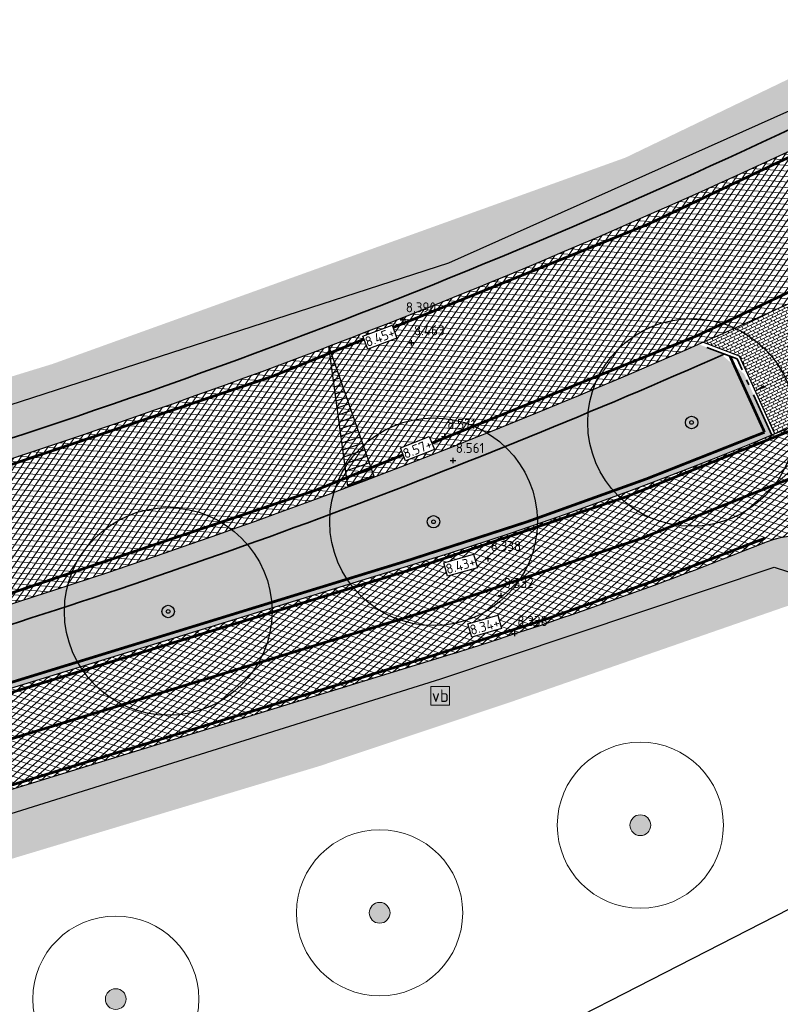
# Model space of a CAD drawing. Header units: metres. Extents: x 157685 to 160831, y 403691 to 406312.
# Tile 43 of 134: x 159210 to 159238, y 404323 to 404358. Entities that reach past the tile are written whole.
import ezdxf
from ezdxf.enums import TextEntityAlignment as Align

# ---------------------------------------------------------------- set-up
doc = ezdxf.new("R2010")
doc.units = ezdxf.units.M
doc.header["$PDMODE"] = 35
for name, pattern in [('DASHDOT2', [12.7, 6.35, -3.175, 0, -3.175]), ('VH-OPSLUITBAND_120X250', [26, 16, -4, 2, -4]), ('VW-1-3_STREEP', [4, 1, -3]), ('VW-30-270_STREEP', [3, 0.3, -2.7])]:
    doc.linetypes.add(name, pattern=pattern)
doc.layers.get('Defpoints').update_dxf_attribs({"color": 171})
for name, color, linetype, lineweight in [('B-WE-GR-BOOM-S', 90, 'Continuous', 25), ('B-WE-GR-BOOM-S (ingemeten)', 90, 'Continuous', 25), ('B-WE-IE-MEUBILAIR_WEGMEUBILAIR_VERKEERSBORD-S', 7, 'Continuous', 25), ('B-WE-OG-HOOGTEPUNT-S', 7, 'Continuous', 25), ('B-WE-OG-HOOGTEPUNT-T18', 10, 'Continuous', 18), ('N-WE-GR-DOORWORTELBARE RUIMTE-G', 80, 'Continuous', 35), ('N-WE-GR-GRAS-A', 62, 'Continuous', 18), ('N-WE-GW-HOOGTE_AFWERKHOOGTE-T25', 7, 'Continuous', 25), ('N-WE-VH-GESLOTENVERHARDING_ASFALT-A-200', 253, 'Continuous', 18), ('N-WE-VH-HALFVERHARDING_GESTABILISEERD GRAS-A-200', 190, 'Continuous', 18), ('N-WE-VH-HALFVERHARDING_GRASBETONSTEEN-G', 7, 'Continuous', 35), ('N-WE-VH-KANTOPSLUITING_OPSLUITBAND_120X250-G', 4, 'VH-OPSLUITBAND_120X250', 35), ('N-WE-VH-KANTVERHARDING-G', 7, 'Continuous', 30), ('N-WE-VH-M', 7, 'Continuous', 18), ('N-WE-VH-OPENVERHARDING_BETONSTRAATSTEEN-A-200', 252, 'Continuous', 18), ('N-WE-VH-VERHARDING_ASFALT-A', 252, 'Continuous', 18), ('N-WE-VW-MARKERING_LANGS_STREEP_13_010-G', 7, 'VW-1-3_STREEP', 13), ('N-WE-VW-MARKERING_LANGS_STREEP_30270_010-G', 7, 'VW-30-270_STREEP', 13), ('N-WE-VW-MARKERING_LANGS_STREEP_DOORGETROKKEN_010-G', 7, 'Continuous', 13), ('X-XX-AL-BLADVERWIJZING_AS-G', 7, 'DASHDOT2', 25)]:
    doc.layers.add(name, color=color, linetype=linetype, lineweight=lineweight)
doc.layers.add('Iv-a-afwateringsprofiel', color=5, linetype='Continuous')
doc.styles.add('NLCS-ISO', font='NLCS-ISO.TTF')
doc.styles.add('NLCS-ISO-M200-T18', font='NLCS-ISO.TTF', dxfattribs={"height": 0.36})
doc.dimstyles.new('NLCS-M200-T18-PIJL_L2_H2', dxfattribs={"dimscale": 0.2, "dimtxt": 0.36, "dimasz": 1.8, "dimexe": 2, "dimexo": 2, "dimgap": 0.7, "dimtad": 1, "dimzin": 0, "dimdsep": 46, "dimtxsty": 'NLCS-ISO-M200-T18', "dimcen": 0, "dimdle": 2, "dimclrd": 256, "dimclre": 256, "dimclrt": 256, "dimazin": 0, "dimtfac": 1, "dimtofl": 0, "dimtmove": 0, "dimatfit": 3, "dimfxl": 2, "dimfxlon": 1, "dimtfill": 1, "dimtfillclr": 256, "dimtolj": 1, "dimtzin": 0, "dimlwd": -1, "dimlwe": -1, "dimarcsym": 0})
pattern_1 = [(0, (0, 0), (1, 1), [0.12, -0.8]), (45, (0.4, 0.2), (-0.1131370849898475, 1.866761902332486), [0.12, -0.8]), (29.99999999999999, (0.08, 0.12), (0.2274613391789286, 1.286025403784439), [0.12, -0.8]), (15, (0.32, 0.48), (0.3856270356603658, 0.7244941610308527), [0.12, -0.8]), (135, (0.16, 2), (-0.02828427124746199, -0.6505382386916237), [0.12, -0.8]), (150, (1.2, 0.4), (0.2156921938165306, -0.5864101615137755), [0.12, -0.8]), (165, (0.24, 0.04), (0.1434520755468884, -0.7010146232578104), [0.12, -0.8]), (85, (0.4, 0.4), (-0.872677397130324, 1.040016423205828), [0.12, -0.8]), (99.99999999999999, (0, 0), (-1.112117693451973, 0.7787131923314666), [0.12, -0.7999999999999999])]

# ---------------------------------------------------------------- blocks, each defined once
blk = doc.blocks.new('*D761')
at = {"layer": 'Defpoints', "color": 0, "transparency": 16777216}
for p in [(159240.6386518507, 404346.6860602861), (159240.6886235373, 404346.5761434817), (159236.9973045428, 404345.0305876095)]:
    blk.add_point(p, dxfattribs=at)
at = {"layer": 'N-WE-VH-M', "transparency": 16777216}
for p, q in [((159240.6886235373, 404346.5761434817), (159240.8541708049, 404346.2120087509)), ((159237.374997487, 404345.069663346), (159240.3609022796, 404346.4271509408)), ((159237.0472762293, 404344.9206708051), (159237.212823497, 404344.5565360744))]:
    blk.add_line(p, q, dxfattribs=at)
for points in [[(159240.3360701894, 404346.4817711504), (159240.3857343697, 404346.3725307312), (159240.6886235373, 404346.5761434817)], [(159237.3501653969, 404345.1242835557), (159237.3998295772, 404345.0150431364), (159237.0472762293, 404344.9206708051)]]:
    blk.add_solid(points, dxfattribs=at)
at = {"layer": 'N-WE-VH-M', "transparency": 16777216, "insert": (159238.7355120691, 404346.039714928), "char_height": 0.36, "attachment_point": 5, "rotation": 24.44805990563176, "style": 'NLCS-ISO-M200-T18', "bg_fill": 3, "box_fill_scale": 1.1, "bg_fill_color": 256, "bg_fill_true_color": 13158600, "bg_fill_transparency": 0}
blk.add_mtext('\\A1;4.00', dxfattribs=at)
blk = doc.blocks.new('SGR-BOOM_GBKN-SO')
at = {"linetype": 'ByBlock', "lineweight": 18}
h = blk.add_hatch(color=0, dxfattribs=at)
h.dxf.hatch_style = 1
edge = h.paths.add_edge_path()
edge.add_arc((0, 0), 0.25, 0, 360)
at = {"color": 0, "linetype": 'ByBlock', "lineweight": 18}
for radius in [2, 0.25]:
    blk.add_circle((0, 0), radius, dxfattribs=at)
at = {"color": 0, "linetype": 'ByBlock', "lineweight": 18, "style": 'NLCS-ISO'}
blk.add_attdef('SOORT', (2.5, 0), '', height=1.5, dxfattribs=at)
blk = doc.blocks.new('SGR-BOOM_01')
at = {"ltscale": 0.1}
h = blk.add_hatch(color=256, dxfattribs=at)
edge = h.paths.add_edge_path()
edge.add_arc((7.366995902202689e-12, -5.115907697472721e-12), 0.15, 0, 360)
for centre, radius in [((0, 0), 2.5), ((7.366995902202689e-12, -5.115907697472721e-12), 0.04499999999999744)]:
    blk.add_circle(centre, radius)
blk.add_circle((7.366995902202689e-12, -5.115907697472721e-12), 0.15, dxfattribs=at)
blk = doc.blocks.new('SOG-HOOGTEPUNT-SO')
for p, q in [((-0.5, 0), (0.5, 0)), ((0, 0.5), (0, -0.5))]:
    blk.add_line(p, q)
blk = doc.blocks.new('*U876')
h = blk.add_hatch()
h.set_pattern_fill('AMO-BODEM_LEEM', color=256, scale=0.1, angle=135, pattern_type=2)
h.set_pattern_definition([(270, (2.000263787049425, -1.52950818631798), (0.25, -5.551115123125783e-17), [])])
h.paths.add_polyline_path([(5.000263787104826, 0), (5.000263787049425, -1), (0, 0)])
blk.add_lwpolyline([(5.000263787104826, 0), (5.000263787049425, -1), (0, 0)], close=True)
blk = doc.blocks.new('SIE-WEG_VERKEERSBORD-SO')
at = {"color": 0, "linetype": 'ByBlock', "lineweight": 18}
blk.add_lwpolyline([(-1.125, -1.125), (1.125, -1.125), (1.125, 1.125), (-1.125, 1.125)], close=True, dxfattribs=at)
at = {"color": 0, "linetype": 'ByBlock', "lineweight": 18, "style": 'NLCS-ISO'}
blk.add_text('vb', height=1.5, dxfattribs=at).set_placement((0, 0), align=Align.MIDDLE_CENTER)

msp = doc.modelspace()

# ---------------------------------------------------------------- hatches: boundary and pattern name
at = {"layer": 'N-WE-GR-GRAS-A'}
h = msp.add_hatch(dxfattribs=at)
h.set_pattern_fill('AGR-GRAS_01-SO', color=256, scale=0.04, pattern_type=2)
h.set_pattern_definition(pattern_1)
edge = h.paths.add_edge_path()
edge.add_line((159486.0976987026, 404559.6040639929), (159489.2879344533, 404563.5953185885))
edge.add_line((159489.2879344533, 404563.5953185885), (159488.9579796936, 404566.7480068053))
edge.add_line((159488.9579796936, 404566.7480068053), (159488.4316255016, 404567.1687251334))
edge.add_line((159488.4316255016, 404567.1687251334), (159486.506, 404565.401))
edge.add_line((159486.506, 404565.401), (159484.934, 404563.096))
edge.add_line((159484.934, 404563.096), (159477.0752872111, 404553.2238677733))
edge.add_line((159477.0752872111, 404553.2238677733), (159455.8254069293, 404526.9358052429))
edge.add_line((159455.8254069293, 404526.9358052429), (159443.0590710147, 404512.0078888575))
edge.add_line((159443.0590710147, 404512.0078888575), (159433.7619803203, 404501.2826950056))
edge.add_line((159433.7619803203, 404501.2826950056), (159415.769490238, 404480.9739000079))
edge.add_line((159415.769490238, 404480.9739000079), (159403.496098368, 404467.6952198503))
edge.add_line((159403.496098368, 404467.6952198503), (159387.0426817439, 404450.2758926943))
edge.add_line((159387.0426817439, 404450.2758926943), (159373.7839626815, 404436.1209388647))
edge.add_line((159373.7839626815, 404436.1209388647), (159366.0961455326, 404428.1314440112))
edge.add_line((159366.0961455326, 404428.1314440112), (159359.25, 404421.795))
edge.add_line((159359.25, 404421.795), (159355.8008949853, 404419.1669526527))
edge.add_line((159355.8008949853, 404419.1669526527), (159352.68, 404417.098))
edge.add_line((159352.68, 404417.098), (159350.868, 404416.587))
edge.add_line((159350.868, 404416.587), (159349.917, 404416.656))
edge.add_line((159349.917, 404416.656), (159349.766, 404416.8245))
edge.add_line((159349.766, 404416.8245), (159349.405, 404417.398))
edge.add_line((159349.405, 404417.398), (159349.351, 404417.881))
edge.add_line((159349.351, 404417.881), (159343.21, 404414.61))
edge.add_line((159343.21, 404414.61), (159337.3, 404408.5))
edge.add_line((159337.3, 404408.5), (159326.4217340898, 404403.2471475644))
edge.add_line((159326.4217340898, 404403.2471475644), (159327.0184105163, 404402.0111895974))
edge.add_line((159327.0184105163, 404402.0111895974), (159324.4451240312, 404400.736043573))
edge.add_line((159324.4451240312, 404400.736043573), (159308.778, 404392.9815))
edge.add_line((159308.778, 404392.9815), (159290.525443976, 404383.9472802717))
edge.add_line((159290.525443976, 404383.9472802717), (159289.307, 404386.409))
edge.add_line((159289.307, 404386.409), (159284.765, 404383.811))
edge.add_line((159284.765, 404383.811), (159284.817, 404383.72))
edge.add_line((159284.817, 404383.72), (159285.9187846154, 404381.7928769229))
edge.add_line((159285.9187846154, 404381.7928769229), (159276.665, 404376.505))
edge.add_line((159276.665, 404376.505), (159275.513, 404378.52))
edge.add_line((159275.513, 404378.52), (159271.19, 404376.593))
edge.add_line((159271.19, 404376.593), (159272.941, 404374.175))
edge.add_line((159272.941, 404374.175), (159260.5997271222, 404367.2220883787))
edge.add_line((159260.5997271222, 404367.2220883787), (159251.1625291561, 404362.4409326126))
edge.add_line((159251.1625291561, 404362.4409326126), (159239.7911829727, 404356.9159978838))
edge.add_line((159239.7911829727, 404356.9159978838), (159232.3698555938, 404353.3396434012))
edge.add_line((159232.3698555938, 404353.3396434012), (159227.509698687, 404351.5886457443))
edge.add_line((159227.509698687, 404351.5886457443), (159220.223457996, 404348.9635884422))
edge.add_line((159220.223457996, 404348.9635884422), (159211.6693482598, 404345.8817484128))
edge.add_line((159211.6693482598, 404345.8817484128), (159209.3216520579, 404345.161543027))
edge.add_line((159209.3216520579, 404345.161543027), (159195.7787390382, 404341.2122880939))
edge.add_line((159195.7787390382, 404341.2122880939), (159186.7421899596, 404338.5771359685))
edge.add_line((159186.7421899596, 404338.5771359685), (159182.246, 404337.266))
edge.add_line((159182.246, 404337.266), (159176.4847919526, 404336.5116529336))
edge.add_line((159176.4847919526, 404336.5116529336), (159172.885968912, 404336.2487860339))
edge.add_line((159172.885968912, 404336.2487860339), (159167.72128602, 404336.1477853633))
edge.add_line((159167.72128602, 404336.1477853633), (159163.337809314, 404336.316808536))
edge.add_line((159163.337809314, 404336.316808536), (159160.8929747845, 404336.5131392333))
edge.add_line((159160.8929747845, 404336.5131392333), (159157.8820081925, 404336.8562838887))
edge.add_line((159157.8820081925, 404336.8562838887), (159154.55592463, 404337.3670281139))
edge.add_line((159154.55592463, 404337.3670281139), (159150.716, 404338.132))
edge.add_line((159150.716, 404338.132), (159150.967, 404339.634))
edge.add_line((159150.967, 404339.634), (159146.675, 404341.561))
edge.add_line((159146.675, 404341.561), (159145.643, 404339.641))
edge.add_line((159145.643, 404339.641), (159135.0451162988, 404343.0806025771))
edge.add_line((159135.0451162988, 404343.0806025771), (159121.0189521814, 404347.6328727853))
edge.add_line((159121.0189521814, 404347.6328727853), (159104.6198743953, 404353.0088633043))
edge.add_line((159104.6198743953, 404353.0088633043), (159078.836026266, 404361.5388528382))
edge.add_line((159078.836026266, 404361.5388528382), (159065.386, 404366.027))
edge.add_line((159065.386, 404366.027), (159066.2831298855, 404368.1900888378))
edge.add_line((159066.2831298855, 404368.1900888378), (159061.0873276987, 404370.0665498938))
edge.add_line((159061.0873276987, 404370.0665498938), (159060.435, 404368.22))
edge.add_line((159060.435, 404368.22), (159052.8473989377, 404370.6478335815))
edge.add_line((159052.8473989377, 404370.6478335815), (159037.53, 404375.549))
edge.add_line((159037.53, 404375.549), (159036.7704979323, 404377.299659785))
edge.add_line((159036.7704979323, 404377.299659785), (159035.8942451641, 404374.6548370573))
edge.add_line((159035.8942451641, 404374.6548370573), (159036.4970810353, 404373.4546410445))
edge.add_line((159036.4970810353, 404373.4546410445), (159141.1647930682, 404338.77731789))
edge.add_arc((159168.4631783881, 404421.1729376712), 86.80000000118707, 251.6695173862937, 286.9570299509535)
edge.add_line((159193.7787823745, 404338.1466755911), (159205.379032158, 404341.6837170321))
edge.add_arc((159133.3987203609, 404577.753780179), 246.8000000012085, 286.9570299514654, 297.1231289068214)
edge.add_line((159245.9158836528, 404358.0946625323), (159333.6997134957, 404403.0606426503))
edge.add_arc((159259.9344095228, 404547.0673089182), 161.7999999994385, 297.1231289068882, 316.7431859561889)
edge.add_line((159377.7716470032, 404436.1906862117), (159378.8752580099, 404437.3635797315))
edge.add_line((159378.8752580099, 404437.3635797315), (159378.9480869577, 404437.2950527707))
edge.add_line((159378.9480869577, 404437.2950527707), (159393.8634797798, 404453.1468044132))
edge.add_arc((158121.6145912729, 405650.2442840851), 1746.900000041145, 316.7431859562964, 319.8907262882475)
edge.add_line((159457.6736446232, 404524.8084502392), (159457.5971629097, 404524.8728749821))
edge.add_arc((158121.6145911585, 405650.244284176), 1746.80000018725, 319.8907262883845, 321.3644282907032)
h = msp.add_hatch(dxfattribs=at)
h.set_pattern_fill('AGR-GRAS_01-SO', color=256, scale=0.04, pattern_type=2)
h.set_pattern_definition(pattern_1)
h.paths.add_polyline_path([(159253.5330655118, 404344.1559608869), (159259.4625079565, 404347.1731159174), (159265.754, 404350.712), (159267.562926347, 404350.4219337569), (159268.4736334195, 404356.8409654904), (159268.2002609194, 404357.3746508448, 0.07292179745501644), (159261.0857138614, 404352.3598153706, -0.07321687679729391), (159253.1060315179, 404346.7421801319), (159249.0326165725, 404344.6872122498, -0.0080970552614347), (159244.6605079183, 404342.5696663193, 0.424591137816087), (159243.2497899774, 404338.4898185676), (159243.4758799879, 404338.0448847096), (159245.857, 404340.209)])
h.paths.add_polyline_path([(159228.2467077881, 404333.6795991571), (159236.4654793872, 404336.5337318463), (159239.749, 404337.674), (159241.6854861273, 404337.1533940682), (159241.2436281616, 404338.0229484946, 0.3887558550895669), (159237.4495382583, 404339.4471754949, -0.02105768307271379), (159225.5449052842, 404335.2315376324), (159184.4185494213, 404322.5894240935), (159186.3597707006, 404320.047609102), (159187.711, 404321.228), (159195.1399841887, 404323.4673999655), (159204.1602540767, 404326.1864785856), (159209.7425668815, 404327.8692161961), (159214.2624571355, 404329.2316961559), (159221.3207641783, 404331.3593588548)])
edge = h.paths.add_edge_path()
edge.add_line((159453.4445315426, 404495.1467727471), (159451.2093584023, 404497.0811902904))
edge.add_arc((158612.8199803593, 405209.1930149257), 1100.000000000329, 316.136056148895, 319.65606690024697, ccw=False)
edge.add_line((159405.9060386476, 404446.9499407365), (159372.0303652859, 404411.7035407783))
edge.add_arc((159321.5612524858, 404460.2099182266), 69.99999999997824, 292.17363882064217, 316.13605614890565, ccw=False)
edge.add_line((159347.9802859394, 404395.3868153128), (159345.913611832, 404394.5445302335))
edge.add_line((159345.913611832, 404394.5445302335), (159346.0419317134, 404393.7765823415))
edge.add_line((159346.0419317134, 404393.7765823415), (159351.07, 404395.806))
edge.add_line((159351.07, 404395.806), (159353.704, 404393.907))
edge.add_line((159353.704, 404393.907), (159360.07, 404392.25))
edge.add_line((159360.07, 404392.25), (159365.0370307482, 404399.1549424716))
edge.add_line((159365.0370307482, 404399.1549424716), (159366.6260647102, 404398.0118747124))
edge.add_line((159366.6260647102, 404398.0118747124), (159368.748, 404401.274))
edge.add_line((159368.748, 404401.274), (159366.86, 404403.08))
edge.add_line((159366.86, 404403.08), (159371.9510387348, 404408.4114918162))
edge.add_line((159371.9510387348, 404408.4114918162), (159381.9776597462, 404418.9116766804))
edge.add_line((159381.9776597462, 404418.9116766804), (159401.3422940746, 404439.1909153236))
edge.add_line((159401.3422940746, 404439.1909153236), (159412.235965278, 404450.599101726))
edge.add_line((159412.235965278, 404450.599101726), (159421.2044491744, 404460.112465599))
edge.add_line((159421.2044491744, 404460.112465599), (159430.9228547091, 404471.0155212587))
edge.add_line((159430.9228547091, 404471.0155212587), (159440.2266978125, 404481.4534803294))
edge.add_line((159440.2266978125, 404481.4534803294), (159451.41, 404494))
edge.add_line((159451.41, 404494), (159453.4445315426, 404495.1467727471))
h = msp.add_hatch(dxfattribs=at)
h.set_pattern_fill('AGR-GRAS_01-SO', color=256, scale=0.04, pattern_type=2)
h.set_pattern_definition(pattern_1)
edge = h.paths.add_edge_path()
edge.add_line((159237.6546146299, 404343.3120249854), (159236.649861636, 404345.5220612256))
edge.add_line((159236.649861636, 404345.5220612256), (159235.850189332, 404346.2069517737))
edge.add_arc((159294.4406456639, 404196.1451973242), 161.0942945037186, 111.3277765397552, 114.432554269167)
edge.add_arc((159114.1342278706, 404630.2821780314), 309.1281313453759, 285.78298045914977, 291.5754131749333, ccw=False)
edge.add_line((159198.2153518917, 404332.8085385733), (159198.3965487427, 404330.5478479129))
edge.add_arc((156967.0946234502, 411615.1967441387), 7618.714971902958, 287.0299268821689, 287.2576838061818)
edge.add_arc((159181.4707240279, 404478.6102897), 146.4999999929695, 288.2446010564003, 292.5511329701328)
edge = h.paths.add_edge_path()
edge.add_line((159240.5097274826, 404347.2767793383), (159241.5471448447, 404344.9948951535))
edge.add_arc((159181.4707240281, 404478.6102897), 146.4999999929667, 294.2097320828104, 296.7701601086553)
edge.add_line((159247.4561724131, 404347.8120840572), (159251.5295873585, 404349.8670519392))
edge.add_arc((159238.0172088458, 404376.651667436), 30.00000000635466, 296.7701601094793, 309.0412470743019)
edge.add_line((159256.9135996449, 404353.3508860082), (159256.2213862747, 404356.1827269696))
edge.add_line((159256.2213862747, 404356.1827269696), (159248.8336706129, 404352.3984779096))
edge.add_arc((159133.3961910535, 404577.7593070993), 253.2060722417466, 295.00551184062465, 297.12306810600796, ccw=False)
edge.add_line((159240.4277768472, 404348.2869674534), (159240.5097274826, 404347.2767793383))
at = {"layer": 'N-WE-VH-GESLOTENVERHARDING_ASFALT-A-200', "true_color": 0xcf7363}
h = msp.add_hatch(dxfattribs=at)
h.set_pattern_fill('AVH-ASFALT-SO', color=23, scale=0.2, angle=90, pattern_type=2)
h.set_pattern_definition([(162.0033148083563, (158890.0418720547, 404357.8260220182), (-0.0617923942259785, -0.1902148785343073), []), (222.0033148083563, (158890.0418720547, 404357.8260220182), (0.1338347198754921, -0.1486212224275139), [])])
edge = h.paths.add_edge_path()
edge.add_line((159253.1060315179, 404346.7421801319), (159251.5295873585, 404349.8670519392))
edge.add_line((159251.5295873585, 404349.8670519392), (159247.4561724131, 404347.8120840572))
edge.add_arc((159181.4707240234, 404478.610289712), 146.5000000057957, 287.0872649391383, 296.7701601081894, ccw=False)
edge.add_line((159224.5165077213, 404338.5770418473), (159183.3511629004, 404325.9229432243))
edge.add_arc((159166.7498879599, 404379.9289398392), 56.50000000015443, 251.76502299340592, 287.08726493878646, ccw=False)
edge.add_line((159149.0702026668, 404326.2663017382), (159006.9274350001, 404373.096638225))
edge.add_arc((158977.6699027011, 404284.2920955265), 93.50000000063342, 71.76502299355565, 102.0033148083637)
edge.add_line((158958.224868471, 404375.7477713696), (158896.1344402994, 404362.5462889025))
edge.add_line((158896.1344402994, 404362.5462889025), (158896.0895711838, 404358.9585128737))
edge.add_line((158896.0895711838, 404358.9585128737), (158958.9527574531, 404372.3242968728))
edge.add_arc((158977.6699027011, 404284.2920955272), 89.99999999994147, 71.76502299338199, 102.00331480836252, ccw=False)
edge.add_line((159005.8322332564, 404369.7724040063), (159147.975000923, 404322.9420675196))
edge.add_arc((159166.7498879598, 404379.9289398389), 59.99999999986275, 251.7650229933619, 287.0872649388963)
edge.add_line((159184.3795604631, 404322.5774390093), (159225.5449052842, 404335.2315376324))
edge.add_arc((159181.470724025, 404478.6102897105), 150.0000000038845, 287.0872649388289, 291.9126172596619)
edge.add_arc((159238.5691145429, 404336.6639132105), 3.000000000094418, 26.937080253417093, 111.9126172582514, ccw=False)
edge.add_line((159241.2436281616, 404338.0229484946), (159241.6854861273, 404337.1533940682))
edge.add_line((159241.6854861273, 404337.1533940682), (159243.4758799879, 404338.0448847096))
edge.add_line((159243.4758799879, 404338.0448847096), (159243.2497899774, 404338.4898185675))
edge.add_arc((159245.9243035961, 404339.8488538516), 2.999999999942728, 114.9144922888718, 206.9370802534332, ccw=False)
edge.add_arc((159181.4707239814, 404478.6102897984), 150.0000001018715, 294.9144922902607, 296.7701601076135)
edge.add_line((159249.0326165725, 404344.6872122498), (159253.1060315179, 404346.7421801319))
edge = h.paths.add_edge_path()
edge.add_line((159369.5069096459, 404414.1288596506), (159372.0303652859, 404411.7035407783))
edge.add_line((159372.0303652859, 404411.7035407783), (159405.9060386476, 404446.9499407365))
edge.add_arc((158612.8199803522, 405209.1930149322), 1100.000000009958, 316.1360561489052, 320.3070477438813)
edge.add_line((159459.2459142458, 404506.652526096), (159509.1245346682, 404566.7466538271))
edge.add_arc((159085.911567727, 404918.0168982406), 549.9999999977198, 320.3070477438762, 331.3138853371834)
edge.add_line((159568.4059524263, 404654.0108969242), (159565.0310872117, 404655.1352974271))
edge.add_arc((159085.9115677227, 404918.0168982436), 546.5000000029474, 320.3070477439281, 331.24746020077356, ccw=False)
edge.add_line((159506.4313612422, 404568.982009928), (159456.5527408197, 404508.8878821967))
edge.add_arc((158612.8199803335, 405209.1930149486), 1096.500000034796, 316.1360561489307, 320.3070477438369, ccw=False)
edge.add_line((159403.3825830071, 404449.3752596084), (159369.5069096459, 404414.1288596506))
at = {"layer": 'N-WE-VH-HALFVERHARDING_GESTABILISEERD GRAS-A-200'}
h = msp.add_hatch(dxfattribs=at)
h.set_pattern_fill('AVH-GRAS_GESTABILISEERD-SO', color=256, scale=0.2, pattern_type=2)
h.set_pattern_definition([(0, (0, 0), (0.1875, 0.1875), [0.1875, -0.1875]), (90, (0.09375, 0.09375), (-0.1875, 0.1875), [0.1875, -0.1875])])
edge = h.paths.add_edge_path()
edge.add_line((159246.235016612, 404357.4716423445), (159332.9041464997, 404401.8666337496))
edge.add_line((159332.9041464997, 404401.8666337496), (159332.9118747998, 404402.6570838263))
edge.add_line((159332.9118747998, 404402.6570838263), (159245.9158836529, 404358.0946625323))
edge.add_arc((159133.398720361, 404577.7537801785), 246.8000000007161, 286.9570299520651, 297.12312890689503, ccw=False)
edge.add_line((159205.3790321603, 404341.6837170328), (159198.9223778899, 404339.7150134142))
edge.add_line((159198.9223778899, 404339.7150134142), (159193.7787823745, 404338.1466755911))
edge.add_arc((159168.4631784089, 404421.1729375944), 86.79999992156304, 284.2979777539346, 286.95702995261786, ccw=False)
edge.add_line((159189.8997240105, 404337.0616155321), (159189.8640522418, 404336.3304212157))
edge.add_arc((159168.4631783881, 404421.1729376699), 87.49999999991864, 284.1570980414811, 286.9570299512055)
edge.add_line((159193.9829404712, 404337.4771089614), (159199.1265359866, 404339.0454467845))
edge.add_line((159199.1265359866, 404339.0454467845), (159205.5831902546, 404341.0141504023))
edge.add_arc((159133.398720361, 404577.7537801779), 247.5000000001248, 286.957029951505, 297.1231289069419)
edge = h.paths.add_edge_path()
edge.add_line((159235.9303644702, 404346.2424431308), (159235.0000800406, 404346.5970936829))
edge.add_arc((159133.3987203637, 404577.753780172), 252.4999999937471, 286.95702995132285, 293.72714987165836, ccw=False)
edge.add_line((159207.0414623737, 404336.231531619), (159200.5848081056, 404334.2628280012))
edge.add_line((159200.5848081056, 404334.2628280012), (159195.4412125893, 404332.6944901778))
edge.add_arc((159168.4631783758, 404421.172937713), 92.50000004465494, 283.183595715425, 286.95702995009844, ccw=False)
edge.add_arc((159168.0937337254, 404422.874390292), 94.24087383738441, 279.50390141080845, 283.16636200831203, ccw=False)
edge.add_line((159183.6542933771, 404329.9270326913), (159183.0528096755, 404329.1219590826))
edge.add_arc((159168.4631783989, 404421.1729376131), 93.1999999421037, 279.0061864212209, 283.074115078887)
edge.add_arc((159168.4631783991, 404421.1729376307), 93.19999995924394, 283.0741150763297, 286.9570299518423)
edge.add_line((159195.645370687, 404332.0249235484), (159207.2459426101, 404335.5620131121))
edge.add_arc((159133.3961910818, 404577.7593070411), 253.2060721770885, 286.9572855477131, 293.8875916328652)
edge = h.paths.add_edge_path()
edge.add_line((159301.4216157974, 404379.335882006), (159301.1024828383, 404379.9589021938))
edge.add_line((159301.1024828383, 404379.9589021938), (159248.5145377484, 404353.0214981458))
edge.add_arc((159133.3987203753, 404577.7537801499), 252.4999999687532, 295.16634796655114, 297.12312890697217, ccw=False)
edge.add_line((159240.7737843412, 404349.2218444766), (159240.4277768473, 404348.2869674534))
edge.add_arc((159133.3961910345, 404577.7593071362), 253.2060722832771, 295.0055118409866, 297.1230681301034)
edge.add_line((159248.8336707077, 404352.3984779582), (159301.4216157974, 404379.335882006))
h.paths.add_polyline_path([(159306.6562627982, 404382.8037445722), (159306.9753957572, 404382.1807243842), (159332.8412160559, 404395.4301116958), (159332.848944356, 404396.2205617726)])
at = {"layer": 'N-WE-VH-OPENVERHARDING_BETONSTRAATSTEEN-A-200'}
h = msp.add_hatch(dxfattribs=at)
h.set_pattern_fill('AVH-BSS_KEIFORMAAT_HALFST-SO', color=256, scale=0.1, angle=90, pattern_type=2)
h.set_pattern_definition([(116.4700863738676, (159241.4307054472, 404337.6966129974), (-0.1407942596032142, 0.04719085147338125), [0.105, -0.105]), (206.4700863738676, (159241.4307054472, 404337.6966129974), (0.04680170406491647, -0.09399255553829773), [])])
edge = h.paths.add_edge_path()
edge.add_line((159240.1252575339, 404347.8153130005), (159240.618923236, 404349.1491474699))
edge.add_arc((159133.1439396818, 404578.2969991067), 253.0999999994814, 293.76918626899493, 295.12752855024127, ccw=False)
edge.add_line((159235.1566974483, 404346.6658111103), (159236.4839102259, 404346.1598403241))
edge.add_line((159236.4839102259, 404346.1598403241), (159237.7589071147, 404343.3553805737))
edge.add_arc((159181.4707241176, 404478.6102894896), 146.4999997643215, 292.595305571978, 294.1588327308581)
edge.add_line((159241.4284224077, 404344.9415783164), (159240.1252575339, 404347.8153130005))
at = {"layer": 'N-WE-VH-VERHARDING_ASFALT-A'}
h = msp.add_hatch(dxfattribs=at)
h.set_pattern_fill('AVH-ASFALT', color=256, scale=0.2, angle=90, pattern_type=2)
h.set_pattern_definition([(355.6069263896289, (158844.5507043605, 404349.5946988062), (0.01531969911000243, 0.199412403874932), []), (55.60692638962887, (158844.5507043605, 404349.5946988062), (-0.1650363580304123, 0.112973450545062), [])])
h.paths.add_polyline_path([(159005.393767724, 404383.022021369, 0.08918120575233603), (158976.4902088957, 404387.1551837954, 0.04343754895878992), (158962.290338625, 404385.4043968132), (158896.2446901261, 404371.3619671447), (158896.1805913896, 404366.2365728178), (158963.3301800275, 404380.5137189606, -0.1331344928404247), (159003.8212800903, 404378.275729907), (159139.3721571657, 404333.3665456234, 0.1551991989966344), (159195.4412125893, 404332.6944901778), (159200.5848081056, 404334.2628280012), (159207.0414623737, 404336.231531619, 0.04438709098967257), (159248.5145377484, 404353.0214981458), (159313.3724200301, 404386.2439976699), (159311.9556014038, 404391.136048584), (159246.235016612, 404357.4716423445, -0.04438709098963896), (159205.5831902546, 404341.0141504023), (159199.1265359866, 404339.0454467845), (159193.9829404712, 404337.4771089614, -0.1551991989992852), (159140.9446447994, 404338.1128370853)])

# ---------------------------------------------------------------- linework, layer by layer
at = {"layer": 'Defpoints'}
for points in [[(159383.1402533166, 404443.5816233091), (159359.2200813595, 404420.3188932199), (159346.3252750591, 404411.9706923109), (159314.1641945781, 404394.2766945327), (159281.5194745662, 404376.7287231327), (159248.3387119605, 404359.5280203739), (159225.9681533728, 404349.5199278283), (159198.8461612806, 404340.7472305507), (159176.8644460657, 404335.7337772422), (159160.2406279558, 404335.6421440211), (159146.7783793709, 404337.5082608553)], [(159117.1791834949, 404332.4662604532), (159149.3581765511, 404321.3225399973), (159165.0857336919, 404318.5108297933), (159179.0461977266, 404319.5651784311), (159183.5493254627, 404318.8016551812), (159183.4686369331, 404317.9800152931), (159184.6228027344, 404317.4680175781), (159187.6018066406, 404318.3830566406), (159188.260637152, 404318.7799393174), (159187.8757977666, 404319.76738313), (159186.742, 404319.884), (159186.7844653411, 404321.5298673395), (159189.3523208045, 404323.6519455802), (159199.0653269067, 404326.163437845), (159225.6992891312, 404334.5062677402), (159237.7328517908, 404338.5371359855), (159240.1758109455, 404337.7531542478)]]:
    msp.add_lwpolyline(points, dxfattribs=at)
msp.add_lwpolyline([(159178.5668916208, 404295.6124510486), (159351.212269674, 404384.0544443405), (159327.5424473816, 404430.2598077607), (159154.8970693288, 404341.8178144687)], close=True, dxfattribs=at)
at = {"layer": 'N-WE-GR-DOORWORTELBARE RUIMTE-G', "const_width": 0.1}
msp.add_lwpolyline([(159237.3869263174, 404343.4175816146), (159236.1387756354, 404346.1629909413)], dxfattribs=at)
msp.add_lwpolyline([(159237.3869263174, 404343.4175816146, -0.02349166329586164), (159224.4577421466, 404338.7682135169), (159183.2923973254, 404326.1141148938, -0.0001105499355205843), (159183.2685988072, 404326.1068050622, -0.0001105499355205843)], format="xyb", dxfattribs=at)
at = {"layer": 'N-WE-VH-HALFVERHARDING_GRASBETONSTEEN-G'}
for points in [[(159378.8752580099, 404437.3635797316), (159377.7716470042, 404436.1906862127, -0.08581840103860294), (159333.6997134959, 404403.0606426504), (159245.9158836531, 404358.0946625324, -0.04438709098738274), (159205.3790321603, 404341.6837170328), (159198.9223778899, 404339.7150134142), (159193.7787823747, 404338.1466755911, -0.1551991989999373), (159141.1647930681, 404338.77731789), (159036.5037728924, 404373.4524239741)], [(159207.2459426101, 404335.5620131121, 0.03024838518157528), (159235.9303644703, 404346.2424431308, 0.03024838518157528)]]:
    msp.add_lwpolyline(points, format="xyb", dxfattribs=at)
at = {"layer": 'N-WE-VH-KANTOPSLUITING_OPSLUITBAND_120X250-G', "ltscale": 0.1, "flags": 128}
msp.add_lwpolyline([(159237.6480397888, 404343.3092949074), (159236.3950809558, 404346.0652801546), (159235.0003179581, 404346.597002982)], dxfattribs=at)
at = {"layer": 'N-WE-VH-KANTVERHARDING-G'}
for points in [[(159773.6812360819, 404953.5185455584), (159745.9610024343, 404929.4628856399, 0.04303694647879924), (159721.6180946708, 404904.3603853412), (159704.463918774, 404883.320726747, 0.0473388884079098), (159620.0789692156, 404757.1282419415), (159566.8658552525, 404658.5073159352, -0.04953312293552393), (159506.4313612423, 404568.982009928), (159456.552740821, 404508.8878821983, -0.01820139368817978), (159403.3825830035, 404449.3752596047), (159369.5069096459, 404414.1288596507, -0.1049384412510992), (159346.6593342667, 404398.6279704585), (159321.3924655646, 404388.3303108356, 0.02159958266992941), (159317.1932792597, 404386.4034822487), (159266.4712849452, 404360.4218841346, 0.07166867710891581), (159258.6755715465, 404354.8977700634, -0.07321687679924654), (159251.5295873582, 404349.8670519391), (159247.4561724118, 404347.8120840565, -0.04227475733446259), (159224.5165077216, 404338.5770418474), (159183.3511629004, 404325.9229432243, -0.1553543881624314), (159149.0702026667, 404326.2663017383), (159006.9274350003, 404373.096638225, 0.1327104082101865)], [(158796.7406190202, 404332.2254250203), (158842.3897305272, 404354.1036002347, -0.05942676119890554), (158887.7955939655, 404369.5655454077), (158962.2903386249, 404385.4043968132, -0.04343754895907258), (158976.4902088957, 404387.1551837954, -0.08918120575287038), (159005.3937677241, 404383.0220213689), (159140.9446447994, 404338.1128370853, 0.1551991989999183), (159193.9829404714, 404337.4771089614), (159199.1265359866, 404339.0454467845), (159205.583190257, 404341.0141504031, 0.04438709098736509), (159246.2350166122, 404357.4716423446), (159334.0188464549, 404402.4376224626, 0.08581840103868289), (159378.2814496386, 404435.7109974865), (159382.0195001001, 404439.6837153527)], [(159200.5848081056, 404334.2628280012), (159207.0414623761, 404336.2315316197, 0.04438709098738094), (159248.5145377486, 404353.0214981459), (159336.2983675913, 404397.9874782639, 0.08581840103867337), (159381.9228970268, 404432.2846494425), (159385.6609474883, 404436.2573673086)], [(159237.4495382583, 404339.4471754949, -0.02105768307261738), (159225.5449052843, 404335.2315376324), (159184.379560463, 404322.5774390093, -0.1553543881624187), (159147.9750009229, 404322.9420675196), (159005.8322332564, 404369.7724040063, 0.1327104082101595), (158958.952757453, 404372.3242968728), (158890.0730672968, 404357.6793016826, 0.06078308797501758), (158844.2540731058, 404341.9383420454), (158698.5932022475, 404271.1568924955, 0.2964777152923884), (158669.6324698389, 404223.0637479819), (158673.3487779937, 404115.1479061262)]]:
    msp.add_lwpolyline(points, format="xyb", dxfattribs=at)
msp.add_lwpolyline([(159237.7589071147, 404343.3553805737), (159236.4839102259, 404346.1598403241), (159235.1566974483, 404346.6658111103)], dxfattribs=at)
msp.add_arc((159238.5691145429, 404336.6639132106), 3, 26.93708025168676, 111.9126172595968, dxfattribs=at)
at = {"layer": 'N-WE-VW-MARKERING_LANGS_STREEP_13_010-G', "const_width": 0.1, "flags": 128}
for points in [[(158799.755988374, 404333.3379209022), (158842.5193889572, 404353.833066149, -0.05942676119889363), (158887.8579844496, 404369.2721047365), (158962.3527291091, 404385.1109561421, -0.04343754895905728), (158976.500963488, 404386.8553766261, -0.08918120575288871), (159005.2994184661, 404382.7372438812), (159140.8502955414, 404337.8280595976, 0.1551991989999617), (159194.0704367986, 404337.1901518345), (159205.7540358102, 404340.7526233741, 0.04429900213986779), (159246.3717878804, 404357.2046336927), (159334.1556177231, 404402.1706138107, 0.08581840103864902), (159378.4999364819, 404435.5054166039), (159382.2379869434, 404439.47813447), (159394.5189403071, 404452.5300617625, 0.020166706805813), (159486.8788316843, 404558.9796993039), (159510.3262974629, 404588.3144610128, 0.04516852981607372), (159559.818063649, 404663.1929388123), (159604.7144226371, 404746.6068243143, -0.04078858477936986), (159689.1007017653, 404876.7382887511), (159704.5921946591, 404896.8300072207, -0.04762168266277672), (159743.8260585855, 404938.7759786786), (159774.6323000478, 404965.9932373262)], [(159777.5456031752, 404962.6958649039), (159746.7393164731, 404935.4785662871, 0.04762168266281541), (159708.0766934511, 404894.1433237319), (159692.5852005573, 404874.0516052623, 0.0407885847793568), (159608.588860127, 404744.5214624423), (159563.6925011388, 404661.1075769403, -0.04516852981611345), (159513.7632826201, 404585.5672564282), (159490.3158168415, 404556.2324947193, -0.02016670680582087), (159397.7234140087, 404449.5148754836), (159385.442460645, 404436.4629481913), (159381.7044101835, 404432.4902303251, -0.0858184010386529), (159336.1615963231, 404398.2544869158), (159248.3777664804, 404353.2885067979, -0.04425765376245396), (159207.0786106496, 404336.5565294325), (159195.3537162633, 404332.9814473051, -0.1551991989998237), (159139.4665064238, 404333.6513231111), (159003.9156293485, 404378.5605073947, 0.1331344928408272), (158963.2677895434, 404380.8071596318), (158888.773044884, 404364.9683082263, 0.05942676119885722), (158844.4210459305, 404349.8652328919), (158801.657699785, 404329.3701137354)]]:
    msp.add_lwpolyline(points, format="xyb", dxfattribs=at)
at = {"layer": 'N-WE-VW-MARKERING_LANGS_STREEP_30270_010-G', "const_width": 0.1, "flags": 128}
msp.add_lwpolyline([(159792.9871328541, 404962.7455764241, -0.09940442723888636), (159785.5967136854, 404958.4193337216), (159783.6244482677, 404957.7405952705, 0.09611741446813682), (159776.4467524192, 404953.6013963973), (159774.3453758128, 404951.7778186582), (159747.1079871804, 404928.1411723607, 0.04303694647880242), (159722.9744164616, 404903.2545412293), (159705.8202405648, 404882.2148826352, 0.04733888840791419), (159621.619079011, 404756.2972414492), (159568.4059650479, 404657.6763154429, -0.04953312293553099), (159507.7779479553, 404567.8643318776), (159457.899327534, 404507.7702041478, -0.01820139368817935), (159404.6443108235, 404448.1626001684), (159370.7686374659, 404412.9162002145, -0.104938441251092), (159347.3198101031, 404397.0073928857), (159322.0529414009, 404386.7097332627, 0.021599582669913), (159317.9911116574, 404384.8459317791), (159267.2691173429, 404358.8643336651, 0.07166867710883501), (159259.8806427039, 404353.6287927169, -0.07321687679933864), (159252.3178094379, 404348.3046160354), (159248.2443944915, 404346.2496481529, -0.0422747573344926), (159225.0307065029, 404336.9042897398), (159183.8653616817, 404324.2501911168, -0.1553543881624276), (159148.5226017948, 404324.604184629), (159006.3798341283, 404371.4345211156, 0.1327104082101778), (158958.5888129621, 404374.0360341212), (158889.7091228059, 404359.3910389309, 0.06078308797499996), (158843.4892124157, 404343.5123458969), (158697.8283415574, 404272.730896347, 0.2964777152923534), (158667.8835065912, 404223.0035187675), (158671.599814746, 404115.0876769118), (158672.0481688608, 404104.0965963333)], format="xyb", dxfattribs=at)
at = {"layer": 'N-WE-VW-MARKERING_LANGS_STREEP_DOORGETROKKEN_010-G', "const_width": 0.1, "flags": 128}
for points in [[(159773.7795490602, 404953.4052558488), (159746.0593154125, 404929.3495959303, 0.04303694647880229), (159721.7343508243, 404904.2655987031), (159704.5801749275, 404883.2259401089, 0.0473388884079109), (159620.2109786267, 404757.0570133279), (159566.9978646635, 404658.4360873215, -0.04953312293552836), (159506.5467829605, 404568.8862089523), (159456.6681625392, 404508.7920812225, -0.01820139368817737), (159403.4907311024, 404449.2713173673), (159369.6150577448, 404414.0249174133, -0.1049384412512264), (159346.7159464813, 404398.4890638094), (159321.4490777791, 404388.1914041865, 0.02159958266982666), (159317.2616648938, 404386.2699779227), (159266.5396705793, 404360.2883798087, 0.07166867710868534), (159258.77886336, 404354.7890005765, -0.07321687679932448), (159251.5971492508, 404349.7331288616), (159247.5237343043, 404347.6781609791, -0.04227475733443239), (159224.5605819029, 404338.4336630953), (159183.3952370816, 404325.7795644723, -0.1553543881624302), (159149.0232654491, 404326.1238345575), (159006.8804977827, 404372.9541710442, 0.1327104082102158)], [(159237.393559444, 404339.5863386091, -0.0210576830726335), (159225.500831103, 404335.3749163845), (159184.3354862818, 404322.7208177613, -0.1553543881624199), (159148.0219381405, 404323.0845347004), (159005.879170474, 404369.9148711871, 0.1327104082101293), (158958.9215622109, 404372.4710172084), (158890.0418720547, 404357.8260220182, 0.06078308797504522), (158844.1885136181, 404342.0732566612), (158698.5276427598, 404271.2918071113, 0.296477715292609), (158669.4825587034, 404223.0585854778), (158673.1988668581, 404115.1427436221)]]:
    msp.add_lwpolyline(points, format="xyb", dxfattribs=at)
at = {"layer": 'X-XX-AL-BLADVERWIJZING_AS-G', "ltscale": 0.4, "extrusion": (0.0001638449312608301, -0.002350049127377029, 0.999997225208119), "elevation": -924.1720632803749}
msp.add_lwpolyline([(159170.4587293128, 404264.290030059), (159212.2303762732, 404392.2980290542)], dxfattribs=at)

# ---------------------------------------------------------------- block references
at = {"layer": 'B-WE-GR-BOOM-S', "xscale": 1.5, "yscale": 1.5, "zscale": 1.5}
for p in [(159232.901, 404329.221), (159223.486, 404326.056), (159213.956, 404322.94)]:
    msp.add_blockref('SGR-BOOM_GBKN-SO', p, dxfattribs=at)
at = {"layer": 'B-WE-GR-BOOM-S (ingemeten)', "xscale": 1.5, "yscale": 1.5, "zscale": 1.5}
for p in [(159234.7515690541, 404343.7701355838, 8.619177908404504), (159225.4330151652, 404340.1832431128, 8.632441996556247), (159215.8499714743, 404336.9426579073, 8.659414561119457)]:
    msp.add_blockref('SGR-BOOM_01', p, dxfattribs=at)
at = {"layer": 'B-WE-IE-MEUBILAIR_WEGMEUBILAIR_VERKEERSBORD-S', "xscale": 0.3, "yscale": 0.3, "zscale": 0.3}
msp.add_blockref('SIE-WEG_VERKEERSBORD-SO', (159225.6757289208, 404333.8986023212, 8.364028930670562), dxfattribs=at)
at = {"layer": 'B-WE-OG-HOOGTEPUNT-S', "xscale": 0.2, "yscale": 0.2, "zscale": 0.2}
for p in [(159224.3281884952, 404347.4789670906, 8.390328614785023), (159224.6232029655, 404346.6481970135, 8.462793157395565), (159225.8249865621, 404343.2639364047, 8.571369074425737), (159226.1327319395, 404342.3973156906, 8.56135381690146), (159227.3913384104, 404338.8530400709, 8.337511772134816), (159227.8646937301, 404337.5200565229, 8.332092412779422), (159228.3533528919, 404336.1439768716, 8.337909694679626)]:
    msp.add_blockref('SOG-HOOGTEPUNT-SO', p, dxfattribs=at)
at = {"layer": 'Iv-a-afwateringsprofiel', "rotation": 289.0420505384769}
msp.add_blockref('*U876', (159221.6513506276, 404346.5186680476), dxfattribs=at)

# ---------------------------------------------------------------- texts
at = {"layer": 'B-WE-OG-HOOGTEPUNT-T18', "style": 'NLCS-ISO'}
for s, p in [('8.390', (159224.4305066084, 404347.7508116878, 8.390328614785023)), ('8.463', (159224.7255210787, 404346.9200416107, 8.462793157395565)), ('8.571', (159225.9273046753, 404343.5357810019, 8.571369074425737)), ('8.561', (159226.2350500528, 404342.6691602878, 8.56135381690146)), ('8.338', (159227.4936565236, 404339.124884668, 8.337511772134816)), ('8.332', (159227.9670118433, 404337.79190112, 8.332092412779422)), ('8.338', (159228.4556710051, 404336.4158214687, 8.337909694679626))]:
    msp.add_text(s, height=0.3599999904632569, rotation=359.8908317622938, dxfattribs=at).set_placement(p)

# ---------------------------------------------------------------- next in the draw order: texts
at = {"layer": 'N-WE-GW-HOOGTE_AFWERKHOOGTE-T25', "char_height": 0.3599999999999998, "attachment_point": 5, "style": 'NLCS-ISO-M200-T18', "bg_fill": 19, "box_fill_scale": 1.2, "bg_fill_color": 256, "bg_fill_transparency": 0}
for s, insert, width, rotation in [('8.45+', (159223.4956502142, 404346.852124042), 0.9778270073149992, 20.5405506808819), ('8.57+', (159224.8512496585, 404342.8195281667), 0.9778270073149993, 21.571780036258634), ('8.43+', (159226.410583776, 404338.6096588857), 0.9778270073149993, 15.98152374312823), ('8.34+', (159227.2809593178, 404336.4090955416), 0.9778270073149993, 15.98152374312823)]:
    msp.add_mtext(s, dxfattribs=dict(at, insert=insert, width=width, rotation=rotation))

# ---------------------------------------------------------------- next in the draw order: dimensions: what is measured, and where the dimension line sits
at = {"layer": 'N-WE-VH-M'}
dim = msp.add_aligned_dim(p1=(159236.9973045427, 404345.0305876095), p2=(159240.6386518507, 404346.6860602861), distance=-0.12074300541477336, dimstyle='NLCS-M200-T18-PIJL_L2_H2', dxfattribs=at)
dim.commit()
dim.dimension.update_dxf_attribs({"geometry": '*D761', "text_midpoint": (159238.7355120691, 404346.039714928)})

doc.saveas('drawing.dxf')
